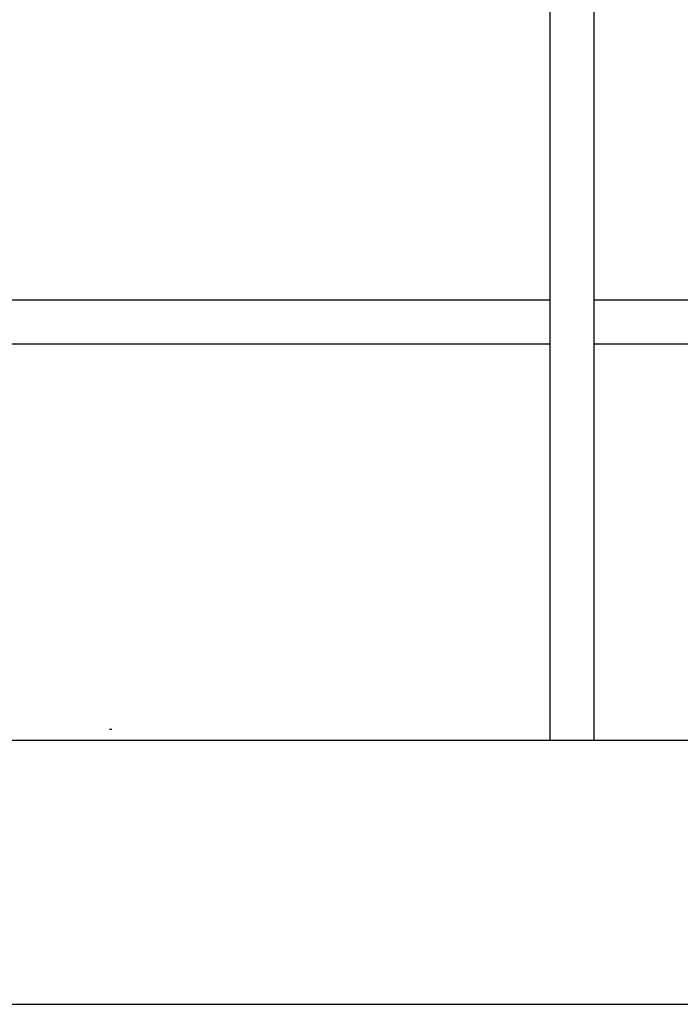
# Model space of a CAD drawing. Header units: millimetres. Extents: x 28600 to 181045, y -399112 to -163690.
# Tile 232 of 256: x 60346 to 60376, y -194653 to -194608. Entities that reach past the tile are written whole.
import ezdxf

# ---------------------------------------------------------------- set-up
doc = ezdxf.new("R2010")
doc.units = ezdxf.units.MM
doc.linetypes.add('DASHDOT', pattern=[25.4, 12.7, -6.35, 0, -6.35])
for name, color, linetype in [('!! 0_ Istn-sciany', 8, 'Continuous'), ('!! 2 ZABUDOWA GK-MDF', 8, 'Continuous'), ('0-osie-liniA', 8, 'DASHDOT')]:
    doc.layers.add(name, color=color, linetype=linetype)

msp = doc.modelspace()

# ---------------------------------------------------------------- linework, layer by layer
at = {"layer": '!! 0_ Istn-sciany'}
for points in [[(60216.56735, -194641.12813), (60472.56735, -194641.12813)], [(60216.56735, -194653.12813), (61201.56735, -194653.12813)]]:
    msp.add_lwpolyline(points, dxfattribs=at)
at = {"layer": '!! 2 ZABUDOWA GK-MDF'}
for points in [[(60370.56735, -194641.12813), (60370.56735, -194491.12813)], [(60372.56735, -194641.12813), (60372.56735, -194491.12813)], [(60270.56735, -194621.12813), (60370.56735, -194621.12813)], [(60372.56735, -194621.12813), (60472.56735, -194621.12813)], [(60270.56735, -194623.12813), (60370.56735, -194623.12813)], [(60372.56735, -194623.12813), (60472.56735, -194623.12813)]]:
    msp.add_lwpolyline(points, dxfattribs=at)
at = {"layer": '0-osie-liniA', "ltscale": 5}
msp.add_lwpolyline([(57459.11355, -194640.62813), (64262.14073, -194640.62813)], dxfattribs=at)

doc.saveas('drawing.dxf')
